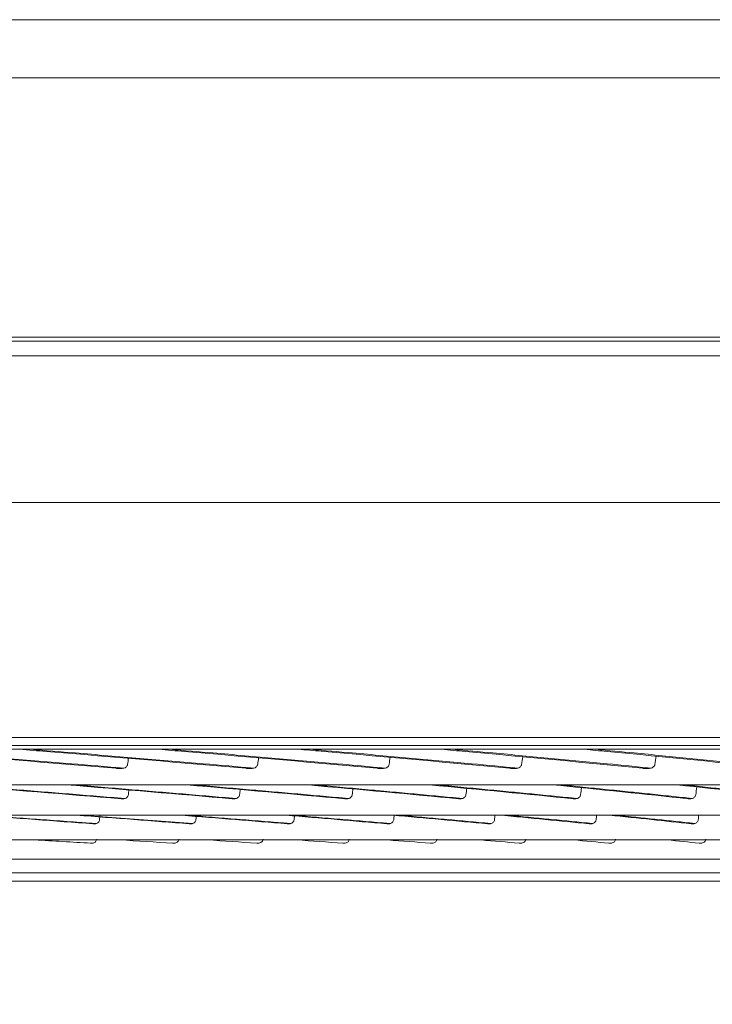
# Model space of a CAD drawing. Extents: x 4615668 to 9294084, y 16339 to 10688993.
# Tile 27 of 256: x 4717039.81 to 4717046.23, y 5343859.48 to 5343868.62. Entities that reach past the tile are written whole.
import ezdxf

# ---------------------------------------------------------------- set-up
doc = ezdxf.new("R2010")
doc.units = 0
doc.header["$MEASUREMENT"] = 0
doc.linetypes.add('DASHED', pattern=[19.05, 12.7, -6.35])
for name, color, linetype, lineweight in [('A_widok', 8, 'Continuous', 0), ('WM_KLIMA_Jednostki ZEWNętrzne', 202, 'Continuous', 13), ('Wymiar', 7, 'Continuous', 9), ('Wymiat 100', 251, 'Continuous', 5), ('WYPOSAŻENIE', 223, 'Continuous', 9)]:
    doc.layers.add(name, color=color, linetype=linetype, lineweight=lineweight)
doc.layers.add('IS_Wężownica OChP', color=7, linetype='Continuous', lineweight=5, true_color=0x800080)

# ---------------------------------------------------------------- blocks, each defined once
blk = doc.blocks.new('umywalka')
at = {"layer": 'WYPOSAŻENIE', "lineweight": 0, "extrusion": (0, 0, -1)}
blk.add_ellipse((-41.4971, -10.1565), major_axis=(15, 0), ratio=0.9, start_param=2.665045, end_param=4.75447, dxfattribs=at)
blk = doc.blocks.new('Z$W@#58677476')
at = {"layer": 'WYPOSAŻENIE', "xscale": -1, "rotation": 270}
blk.add_blockref('umywalka', (82.7533, 80.7318), dxfattribs=at)
blk = doc.blocks.new('G$C8CC58E60')
at = {"layer": 'A_widok', "linetype": 'Continuous', "lineweight": 0, "xscale": -1}
blk.add_blockref('Z$W@#58677476', (102.8226, 115.2872), dxfattribs=at)
blk = doc.blocks.new('G$C1D751F49')
at = {"layer": 'WM_KLIMA_Jednostki ZEWNętrzne', "linetype": 'Continuous'}
for p, q in [((-30.0944, 92.9513), (29.719, 92.9513)), ((29.719, 92.4154), (-30.0944, 92.4154)), ((15.7501, 90.0094), (-37.5705, 90.0094)), ((-0.0745, 89.97), (37.7522, 89.97)), ((-18.2641, 89.836), (37.9504, 89.836)), ((-12.5862, 88.4735), (32.9688, 88.4735)), ((-12.5862, 88.4735), (32.9688, 88.4735)), ((32.9688, 86.294), (-12.5862, 86.294)), ((5.0546, 85.4964), (4.0115, 85.5733))]:
    blk.add_line(p, q, dxfattribs=at)
for points, knots in [([(-18.2641, 88.4735), (-17.9783, 88.4735), (-17.6925, 88.4735), (-16.2633, 88.4735), (-15.1199, 88.4735), (-9.4032, 88.4735), (-4.8299, 88.4735), (12.5486, 88.4735), (25.3538, 88.4735), (38.1589, 88.4735)], [0, 0, 0, 0, 0.015198, 0.015198, 0.075989, 0.075989, 0.319154, 0.319154, 1, 1, 1, 1]), ([(-15.8027, 86.2187), (-15.803, 86.2187), (-15.7625, 86.2187), (-15.5975, 86.2187), (-15.4715, 86.2187), (-14.9733, 86.2187), (-14.4823, 86.2187), (-13.1879, 86.2187), (-12.3737, 86.2187), (-10.4908, 86.2187), (-9.4192, 86.2187), (-7.6138, 86.2187), (-6.976, 86.2187), (-5.6603, 86.2187), (-4.9797, 86.2187), (-2.871, 86.2187), (-1.3725, 86.2187), (1.7929, 86.2187), (3.4183, 86.2187), (6.7526, 86.2187), (8.4725, 86.2187), (11.8705, 86.2187), (13.5658, 86.2187), (16.9297, 86.2187), (18.5557, 86.2187), (20.9129, 86.2187), (21.6868, 86.2187), (23.1984, 86.2187), (23.9281, 86.2187), (26.0424, 86.2187), (27.3523, 86.2187), (29.1642, 86.2187), (29.7427, 86.2187), (30.8221, 86.2187), (31.3266, 86.2187), (32.2673, 86.2187), (32.7034, 86.2187), (33.5056, 86.2187), (33.8733, 86.2187), (34.8566, 86.2187), (35.348, 86.2187), (35.8464, 86.2187), (35.9728, 86.2187), (36.1423, 86.2187), (36.1847, 86.2187), (36.1854, 86.2187), (36.1851, 86.2187), (36.1845, 86.2187)], [0, 0, 0, 0, 0.031078, 0.031078, 0.062245, 0.062245, 0.124579, 0.124579, 0.186913, 0.186913, 0.249247, 0.249247, 0.280415, 0.280415, 0.311582, 0.311582, 0.373916, 0.373916, 0.43625, 0.43625, 0.498584, 0.498584, 0.560918, 0.560918, 0.623252, 0.623252, 0.65442, 0.65442, 0.685587, 0.685587, 0.747921, 0.747921, 0.779088, 0.779088, 0.810255, 0.810255, 0.841422, 0.841422, 0.872589, 0.872589, 0.934923, 0.934923, 0.96609, 0.96609, 0.997257, 0.997257, 1, 1, 1, 1]), ([(36.1496, 86.1839), (36.1493, 86.1839), (36.1079, 86.1839), (35.9409, 86.1839), (35.8155, 86.1839), (35.3201, 86.1839), (34.8307, 86.1839), (33.8509, 86.1839), (33.4842, 86.1839), (32.684, 86.1839), (32.249, 86.1839), (31.3105, 86.1839), (30.8071, 86.1839), (29.7299, 86.1839), (29.1527, 86.1839), (27.3438, 86.1839), (26.0361, 86.1839), (23.925, 86.1839), (23.1965, 86.1839), (21.6871, 86.1839), (20.9141, 86.1839), (18.5598, 86.1839), (16.9357, 86.1839), (13.5759, 86.1839), (11.8821, 86.1839), (8.4876, 86.1839), (6.7694, 86.1839), (3.4381, 86.1839), (1.8141, 86.1839), (-1.3483, 86.1839), (-2.8458, 86.1839), (-4.9528, 86.1839), (-5.6329, 86.1839), (-6.9475, 86.1839), (-7.5847, 86.1839), (-9.3888, 86.1839), (-10.4596, 86.1839), (-12.341, 86.1839), (-13.1545, 86.1839), (-14.4479, 86.1839), (-14.9385, 86.1839), (-15.4362, 86.1839), (-15.5621, 86.1839), (-15.7269, 86.1839), (-15.7673, 86.1839), (-15.767, 86.1839)], [0, 0, 0, 0, 0.03104, 0.03104, 0.0623, 0.0623, 0.124819, 0.124819, 0.156079, 0.156079, 0.187339, 0.187339, 0.218598, 0.218598, 0.249858, 0.249858, 0.312377, 0.312377, 0.343637, 0.343637, 0.374897, 0.374897, 0.437416, 0.437416, 0.499935, 0.499935, 0.562455, 0.562455, 0.624974, 0.624974, 0.687493, 0.687493, 0.718753, 0.718753, 0.750013, 0.750013, 0.812532, 0.812532, 0.875051, 0.875051, 0.937571, 0.937571, 0.96883, 0.96883, 1, 1, 1, 1]), ([(2.1792, 86.1839), (2.2632, 86.1772), (2.3469, 86.1706), (3.0878, 86.1116), (3.7258, 86.0593), (4.3395, 86.0076)], [0, 0, 0, 0, 0.112541, 0.112541, 1, 1, 1, 1]), ([(4.4133, 86.0093), (4.2529, 86.0228), (4.0907, 86.0364), (3.727, 86.0666), (3.5247, 86.0833), (3.1159, 86.1166), (2.9092, 86.1334), (2.5599, 86.1614), (2.4184, 86.1726), (2.276, 86.1839)], [0, 0, 0, 0, 0.234517, 0.234517, 0.520794, 0.520794, 0.807071, 0.807071, 1, 1, 1, 1]), ([(3.4489, 86.1839), (3.5309, 86.1772), (3.6125, 86.1706), (4.3341, 86.1116), (4.9527, 86.0593), (5.545, 86.0076)], [0, 0, 0, 0, 0.112541, 0.112541, 1, 1, 1, 1]), ([(5.6201, 86.0094), (5.4657, 86.0229), (5.3094, 86.0365), (4.958, 86.0666), (4.762, 86.0833), (4.3652, 86.1166), (4.1644, 86.1334), (3.8246, 86.1614), (3.6867, 86.1726), (3.5478, 86.1839)], [0, 0, 0, 0, 0.234048, 0.234048, 0.520485, 0.520485, 0.806923, 0.806923, 1, 1, 1, 1]), ([(4.7384, 86.1839), (4.818, 86.1772), (4.8971, 86.1706), (5.5974, 86.1116), (6.1949, 86.0593), (6.764, 86.0076)], [0, 0, 0, 0, 0.112492, 0.112492, 1, 1, 1, 1]), ([(6.8403, 86.0095), (6.6923, 86.023), (6.5424, 86.0365), (6.2043, 86.0666), (6.0151, 86.0833), (5.6317, 86.1166), (5.4374, 86.1334), (5.1078, 86.1614), (4.974, 86.1726), (4.839, 86.1839)], [0, 0, 0, 0, 0.233516, 0.233516, 0.520131, 0.520131, 0.806746, 0.806746, 1, 1, 1, 1]), ([(6.0585, 86.1826), (6.1304, 86.1764), (6.202, 86.1702), (6.8741, 86.1116), (7.4488, 86.0594), (7.9932, 86.0076)], [0, 0, 0, 0, 0.10592, 0.10592, 1, 1, 1, 1]), ([(8.0703, 86.0097), (7.9292, 86.0231), (7.7861, 86.0365), (7.4623, 86.0666), (7.2806, 86.0833), (6.9116, 86.1166), (6.7242, 86.1334), (6.406, 86.1614), (6.2767, 86.1726), (6.1461, 86.1839)], [0, 0, 0, 0, 0.232976, 0.232976, 0.519788, 0.519788, 0.806599, 0.806599, 1, 1, 1, 1]), ([(7.3615, 86.1839), (7.4356, 86.1773), (7.5093, 86.1706), (8.1609, 86.1116), (8.7111, 86.0593), (9.229, 86.0076)], [0, 0, 0, 0, 0.112319, 0.112319, 1, 1, 1, 1]), ([(9.3069, 86.0098), (9.173, 86.0231), (9.037, 86.0366), (8.7283, 86.0666), (8.5545, 86.0833), (8.201, 86.1166), (8.0212, 86.1334), (7.7154, 86.1614), (7.5908, 86.1726), (7.465, 86.1839)], [0, 0, 0, 0, 0.23252, 0.23252, 0.519491, 0.519491, 0.806463, 0.806463, 1, 1, 1, 1]), ([(8.6874, 86.1839), (8.7586, 86.1772), (8.8292, 86.1706), (9.4537, 86.1116), (9.9777, 86.0593), (10.4677, 86.0076)], [0, 0, 0, 0, 0.112344, 0.112344, 1, 1, 1, 1]), ([(10.5461, 86.0099), (10.4198, 86.0232), (10.2912, 86.0366), (9.9986, 86.0666), (9.8333, 86.0833), (9.4963, 86.1166), (9.3246, 86.1334), (9.0319, 86.1614), (8.9126, 86.1727), (8.7918, 86.1839)], [0, 0, 0, 0, 0.232011, 0.232011, 0.519149, 0.519149, 0.806286, 0.806286, 1, 1, 1, 1]), ([(4.3945, 86.0071), (4.3885, 86.0072), (4.3826, 86.0072), (4.3681, 86.0074), (4.3595, 86.0074), (4.3472, 86.0075), (4.3433, 86.0076), (4.3395, 86.0076)], [0, 0, 0, 0, 0.324877, 0.324877, 0.79118, 0.79118, 1, 1, 1, 1]), ([(4.4491, 86.0438), (4.4486, 86.0398), (4.4474, 86.0359), (4.4436, 86.0288), (4.4412, 86.0256), (4.4345, 86.019), (4.4298, 86.0159), (4.4183, 86.0103), (4.4109, 86.0084), (4.4006, 86.0073), (4.3975, 86.0071), (4.3945, 86.0071)], [0, 0, 0, 0, 0.165006, 0.165006, 0.328698, 0.328698, 0.558282, 0.558282, 0.871791, 0.871791, 1, 1, 1, 1]), ([(5.6007, 86.0071), (5.5946, 86.0072), (5.5886, 86.0072), (5.5739, 86.0074), (5.5653, 86.0074), (5.5527, 86.0075), (5.5489, 86.0076), (5.545, 86.0076)], [0, 0, 0, 0, 0.324878, 0.324878, 0.79118, 0.79118, 1, 1, 1, 1]), ([(5.6561, 86.0438), (5.6555, 86.0398), (5.6542, 86.0359), (5.6505, 86.0288), (5.648, 86.0256), (5.6412, 86.019), (5.6365, 86.0159), (5.6247, 86.0103), (5.6173, 86.0084), (5.6068, 86.0073), (5.6037, 86.0071), (5.6007, 86.0071)], [0, 0, 0, 0, 0.165026, 0.165026, 0.328739, 0.328739, 0.558334, 0.558334, 0.871824, 0.871824, 1, 1, 1, 1]), ([(6.8202, 86.0071), (6.8141, 86.0072), (6.8081, 86.0072), (6.7932, 86.0074), (6.7845, 86.0074), (6.7719, 86.0075), (6.7679, 86.0076), (6.764, 86.0076)], [0, 0, 0, 0, 0.32487, 0.32487, 0.791173, 0.791173, 1, 1, 1, 1]), ([(6.8762, 86.0438), (6.8757, 86.0398), (6.8744, 86.0359), (6.8705, 86.0288), (6.868, 86.0256), (6.8612, 86.019), (6.8564, 86.0159), (6.8446, 86.0103), (6.8371, 86.0084), (6.8265, 86.0073), (6.8233, 86.0071), (6.8202, 86.0071)], [0, 0, 0, 0, 0.165046, 0.165046, 0.328779, 0.328779, 0.558378, 0.558378, 0.871843, 0.871843, 1, 1, 1, 1]), ([(8.0497, 86.0072), (8.0436, 86.0072), (8.0375, 86.0073), (8.0226, 86.0074), (8.0138, 86.0075), (8.001, 86.0076), (7.9971, 86.0076), (7.9932, 86.0076)], [0, 0, 0, 0, 0.324866, 0.324866, 0.791169, 0.791169, 1, 1, 1, 1]), ([(8.1061, 86.0438), (8.1056, 86.0398), (8.1043, 86.0359), (8.1004, 86.0289), (8.0979, 86.0256), (8.091, 86.019), (8.0862, 86.0159), (8.0742, 86.0104), (8.0667, 86.0084), (8.056, 86.0073), (8.0529, 86.0071), (8.0497, 86.0072)], [0, 0, 0, 0, 0.16501, 0.16501, 0.328707, 0.328707, 0.558295, 0.558295, 0.871803, 0.871803, 1, 1, 1, 1]), ([(9.2858, 86.0071), (9.2796, 86.0072), (9.2735, 86.0072), (9.2585, 86.0074), (9.2497, 86.0074), (9.2369, 86.0075), (9.233, 86.0076), (9.229, 86.0076)], [0, 0, 0, 0, 0.324871, 0.324871, 0.791174, 0.791174, 1, 1, 1, 1]), ([(9.3425, 86.0438), (9.3419, 86.0398), (9.3406, 86.0359), (9.3367, 86.0288), (9.3342, 86.0256), (9.3272, 86.019), (9.3224, 86.0159), (9.3104, 86.0103), (9.3028, 86.0084), (9.2921, 86.0073), (9.2889, 86.0071), (9.2858, 86.0071)], [0, 0, 0, 0, 0.164984, 0.164984, 0.328654, 0.328654, 0.558232, 0.558232, 0.871769, 0.871769, 1, 1, 1, 1]), ([(32.9798, 85.8542), (32.9801, 85.8542), (32.9561, 85.8542), (32.8479, 85.8542), (32.7518, 85.8542), (32.3578, 85.8542), (31.9547, 85.8542), (31.133, 85.8542), (30.8235, 85.8542), (30.1456, 85.8542), (29.7755, 85.8542), (28.9745, 85.8542), (28.5436, 85.8542), (27.6195, 85.8542), (27.1233, 85.8542), (25.5642, 85.8542), (24.4337, 85.8542), (21.9933, 85.8542), (20.6689, 85.8542), (17.9397, 85.8542), (16.5279, 85.8542), (13.609, 85.8542), (12.1027, 85.8542), (9.8463, 85.8542), (9.0917, 85.8542), (7.5983, 85.8542), (6.8598, 85.8542), (4.6675, 85.8542), (3.237, 85.8542), (0.4406, 85.8542), (-0.8883, 85.8542), (-2.7611, 85.8542), (-3.3664, 85.8542), (-4.5379, 85.8542), (-5.1066, 85.8542), (-6.7197, 85.8542), (-7.6809, 85.8542), (-9.3782, 85.8542), (-10.117, 85.8542), (-11.3023, 85.8542), (-11.759, 85.8542), (-12.2359, 85.8542), (-12.3599, 85.8542), (-12.5319, 85.8542), (-12.5809, 85.8542), (-12.5959, 85.8542), (-12.5971, 85.8542), (-12.5972, 85.8542)], [0, 0, 0, 0, 0.025419, 0.025419, 0.056688, 0.056688, 0.119225, 0.119225, 0.150493, 0.150493, 0.181762, 0.181762, 0.213031, 0.213031, 0.244299, 0.244299, 0.306836, 0.306836, 0.369373, 0.369373, 0.431911, 0.431911, 0.494448, 0.494448, 0.525716, 0.525716, 0.556985, 0.556985, 0.619522, 0.619522, 0.682059, 0.682059, 0.713328, 0.713328, 0.744596, 0.744596, 0.807134, 0.807134, 0.869671, 0.869671, 0.932208, 0.932208, 0.963477, 0.963477, 0.994745, 0.994745, 1, 1, 1, 1]), ([(2.8591, 85.8542), (2.9024, 85.8507), (2.9457, 85.8472), (3.078, 85.8366), (3.1667, 85.8295), (3.343, 85.8153), (3.4307, 85.8082), (3.605, 85.7941), (3.6916, 85.787), (3.8637, 85.773), (3.9493, 85.7661), (4.1193, 85.7522), (4.2037, 85.7452), (4.3327, 85.7347), (4.3777, 85.731), (4.4225, 85.7273)], [0, 0, 0, 0, 0.080331, 0.080331, 0.246395, 0.246395, 0.412458, 0.412458, 0.578521, 0.578521, 0.744585, 0.744585, 0.910648, 0.910648, 1, 1, 1, 1]), ([(3.9499, 85.8542), (3.9918, 85.8507), (4.0336, 85.8472), (4.1615, 85.8366), (4.2472, 85.8295), (4.4174, 85.8153), (4.5019, 85.8082), (4.6699, 85.7941), (4.7533, 85.787), (4.9189, 85.773), (5.0012, 85.7661), (5.1645, 85.7522), (5.2456, 85.7452), (5.3689, 85.7347), (5.4117, 85.731), (5.4542, 85.7274)], [0, 0, 0, 0, 0.080397, 0.080397, 0.246596, 0.246596, 0.412795, 0.412795, 0.578994, 0.578994, 0.745193, 0.745193, 0.911392, 0.911392, 1, 1, 1, 1]), ([(5.059, 85.8542), (5.0994, 85.8507), (5.1397, 85.8472), (5.2627, 85.8366), (5.3451, 85.8295), (5.5086, 85.8153), (5.5898, 85.8082), (5.751, 85.7941), (5.8309, 85.787), (5.9896, 85.773), (6.0683, 85.7661), (6.2245, 85.7522), (6.302, 85.7452), (6.4193, 85.7347), (6.4596, 85.7311), (6.4997, 85.7275)], [0, 0, 0, 0, 0.080469, 0.080469, 0.246833, 0.246833, 0.413197, 0.413197, 0.57956, 0.57956, 0.745924, 0.745924, 0.912288, 0.912288, 1, 1, 1, 1]), ([(6.1824, 85.8542), (6.2214, 85.8508), (6.2602, 85.8473), (6.3784, 85.8366), (6.4572, 85.8295), (6.6136, 85.8153), (6.6912, 85.8082), (6.8451, 85.7941), (6.9214, 85.787), (7.0726, 85.773), (7.1475, 85.7661), (7.2961, 85.7522), (7.3697, 85.7452), (7.4806, 85.7348), (7.5184, 85.7312), (7.556, 85.7276)], [0, 0, 0, 0, 0.081013, 0.081013, 0.247481, 0.247481, 0.413948, 0.413948, 0.580416, 0.580416, 0.746883, 0.746883, 0.91335, 0.91335, 1, 1, 1, 1]), ([(7.3183, 85.8543), (7.3555, 85.8508), (7.3926, 85.8473), (7.5052, 85.8366), (7.5803, 85.8295), (7.7292, 85.8153), (7.8029, 85.8082), (7.949, 85.7941), (8.0214, 85.787), (8.1647, 85.773), (8.2357, 85.7661), (8.3762, 85.7522), (8.4458, 85.7452), (8.55, 85.7348), (8.5852, 85.7313), (8.6202, 85.7278)], [0, 0, 0, 0, 0.081171, 0.081171, 0.247814, 0.247814, 0.414457, 0.414457, 0.581101, 0.581101, 0.747744, 0.747744, 0.914387, 0.914387, 1, 1, 1, 1]), ([(8.4626, 85.8543), (8.4979, 85.8508), (8.5331, 85.8473), (8.6399, 85.8366), (8.7111, 85.8295), (8.8519, 85.8153), (8.9216, 85.8082), (9.0595, 85.7941), (9.1278, 85.787), (9.2628, 85.773), (9.3296, 85.7661), (9.4617, 85.7522), (9.527, 85.7452), (9.6243, 85.7349), (9.6568, 85.7314), (9.6892, 85.7279)], [0, 0, 0, 0, 0.081306, 0.081306, 0.248126, 0.248126, 0.414946, 0.414946, 0.581766, 0.581766, 0.748587, 0.748587, 0.915407, 0.915407, 1, 1, 1, 1]), ([(9.612, 85.8543), (9.6453, 85.8508), (9.6785, 85.8473), (9.7792, 85.8366), (9.8462, 85.8295), (9.9785, 85.8153), (10.044, 85.8082), (10.1733, 85.7941), (10.2373, 85.787), (10.3636, 85.773), (10.426, 85.7661), (10.5493, 85.7522), (10.6101, 85.7452), (10.7002, 85.7349), (10.73, 85.7315), (10.7597, 85.7281)], [0, 0, 0, 0, 0.081472, 0.081472, 0.248485, 0.248485, 0.415499, 0.415499, 0.582512, 0.582512, 0.749525, 0.749525, 0.916538, 0.916538, 1, 1, 1, 1]), ([(4.4559, 85.7626), (4.4554, 85.7584), (4.4542, 85.7542), (4.4504, 85.7467), (4.4479, 85.7432), (4.442, 85.7371), (4.4384, 85.7344), (4.4301, 85.7297), (4.4251, 85.7279), (4.4156, 85.7257), (4.4109, 85.7252), (4.4062, 85.7252)], [0, 0, 0, 0, 0.183314, 0.183314, 0.365684, 0.365684, 0.560286, 0.560286, 0.791828, 0.791828, 1, 1, 1, 1]), ([(5.4878, 85.7626), (5.4873, 85.7584), (5.486, 85.7542), (5.4822, 85.7467), (5.4797, 85.7432), (5.4736, 85.7371), (5.47, 85.7344), (5.4615, 85.7297), (5.4565, 85.7278), (5.4468, 85.7257), (5.442, 85.7252), (5.4373, 85.7252)], [0, 0, 0, 0, 0.183318, 0.183318, 0.365693, 0.365693, 0.560297, 0.560297, 0.79184, 0.79184, 1, 1, 1, 1]), ([(6.5333, 85.7626), (6.5328, 85.7584), (6.5315, 85.7542), (6.5277, 85.7467), (6.5251, 85.7432), (6.519, 85.7371), (6.5153, 85.7344), (6.5067, 85.7297), (6.5016, 85.7279), (6.4918, 85.7257), (6.487, 85.7252), (6.4822, 85.7252)], [0, 0, 0, 0, 0.183325, 0.183325, 0.365706, 0.365706, 0.560317, 0.560317, 0.791861, 0.791861, 1, 1, 1, 1]), ([(7.5895, 85.7627), (7.589, 85.7584), (7.5877, 85.7543), (7.5838, 85.7467), (7.5812, 85.7433), (7.575, 85.7371), (7.5713, 85.7344), (7.5626, 85.7297), (7.5575, 85.7279), (7.5476, 85.7257), (7.5427, 85.7252), (7.5379, 85.7252)], [0, 0, 0, 0, 0.183337, 0.183337, 0.36573, 0.36573, 0.560351, 0.560351, 0.7919, 0.7919, 1, 1, 1, 1]), ([(8.6535, 85.7627), (8.653, 85.7584), (8.6516, 85.7543), (8.6477, 85.7467), (8.6451, 85.7433), (8.6389, 85.7371), (8.6351, 85.7344), (8.6264, 85.7297), (8.6212, 85.7279), (8.6112, 85.7257), (8.6064, 85.7252), (8.6015, 85.7253)], [0, 0, 0, 0, 0.1833, 0.1833, 0.365656, 0.365656, 0.560246, 0.560246, 0.791787, 0.791787, 1, 1, 1, 1]), ([(9.7221, 85.7627), (9.7216, 85.7584), (9.7202, 85.7542), (9.7163, 85.7467), (9.7137, 85.7432), (9.7074, 85.7371), (9.7037, 85.7344), (9.6949, 85.7297), (9.6897, 85.7279), (9.6797, 85.7257), (9.6748, 85.7252), (9.6699, 85.7252)], [0, 0, 0, 0, 0.18329, 0.18329, 0.365636, 0.365636, 0.560217, 0.560217, 0.791754, 0.791754, 1, 1, 1, 1]), ([(29.862, 85.5733), (29.8623, 85.5733), (29.8442, 85.5733), (29.7115, 85.5733), (29.4919, 85.5733), (28.9755, 85.5733), (28.7703, 85.5733), (28.3041, 85.5733), (28.0429, 85.5733), (27.1771, 85.5733), (26.4906, 85.5733), (24.8904, 85.5733), (24.0022, 85.5733), (22.545, 85.5733), (22.0381, 85.5733), (20.981, 85.5733), (20.4298, 85.5733), (18.7465, 85.5733), (17.5741, 85.5733), (15.7408, 85.5733), (15.1143, 85.5733), (13.8488, 85.5733), (13.2118, 85.5733), (11.2882, 85.5733), (9.9801, 85.5733), (7.4187, 85.5733), (6.1564, 85.5733), (4.2908, 85.5733), (3.6717, 85.5733), (2.4696, 85.5733), (1.8834, 85.5733), (0.1684, 85.5733), (-0.9208, 85.5733), (-2.963, 85.5733), (-3.8895, 85.5733), (-5.1431, 85.5733), (-5.538, 85.5733), (-6.281, 85.5733), (-6.6286, 85.5733), (-7.5773, 85.5733), (-8.0938, 85.5733), (-8.6968, 85.5733), (-8.8694, 85.5733), (-9.1506, 85.5733), (-9.2593, 85.5733), (-9.4289, 85.5733), (-9.4769, 85.5733), (-9.48, 85.5733)], [0, 0, 0, 0, 0.023905, 0.023905, 0.08649, 0.08649, 0.117782, 0.117782, 0.149074, 0.149074, 0.211658, 0.211658, 0.274242, 0.274242, 0.305534, 0.305534, 0.336826, 0.336826, 0.399411, 0.399411, 0.430703, 0.430703, 0.461995, 0.461995, 0.524579, 0.524579, 0.587163, 0.587163, 0.618455, 0.618455, 0.649747, 0.649747, 0.712332, 0.712332, 0.774916, 0.774916, 0.806208, 0.806208, 0.8375, 0.8375, 0.900084, 0.900084, 0.931376, 0.931376, 0.962668, 0.962668, 1, 1, 1, 1]), ([(3.0842, 85.5733), (3.1418, 85.569), (3.1991, 85.5648), (3.3414, 85.5544), (3.426, 85.5482), (3.5941, 85.5359), (3.6776, 85.5298), (3.8434, 85.5177), (3.9258, 85.5117), (4.0573, 85.5021), (4.1068, 85.4985), (4.1562, 85.4949)], [0, 0, 0, 0, 0.156646, 0.156646, 0.390336, 0.390336, 0.624027, 0.624027, 0.857718, 0.857718, 1, 1, 1, 1]), ([(4.1881, 85.5312), (4.1877, 85.5267), (4.1865, 85.5223), (4.1828, 85.5144), (4.1803, 85.5107), (4.1743, 85.5043), (4.1707, 85.5015), (4.1625, 85.4969), (4.1578, 85.4951), (4.1495, 85.4934), (4.146, 85.4931), (4.1425, 85.4931)], [0, 0, 0, 0, 0.197818, 0.197818, 0.394976, 0.394976, 0.601505, 0.601505, 0.834661, 0.834661, 1, 1, 1, 1]), ([(4.9889, 85.5733), (5.0417, 85.5691), (5.0943, 85.5649), (5.2244, 85.5544), (5.3017, 85.5482), (5.4549, 85.5359), (5.5308, 85.5298), (5.6814, 85.5177), (5.756, 85.5117), (5.874, 85.5022), (5.9178, 85.4986), (5.9614, 85.4951)], [0, 0, 0, 0, 0.157312, 0.157312, 0.391668, 0.391668, 0.626025, 0.626025, 0.860382, 0.860382, 1, 1, 1, 1]), ([(5.0826, 85.5312), (5.0821, 85.5267), (5.0809, 85.5223), (5.0771, 85.5144), (5.0746, 85.5107), (5.0685, 85.5043), (5.0648, 85.5015), (5.0564, 85.4969), (5.0516, 85.4951), (5.0432, 85.4934), (5.0396, 85.4931), (5.036, 85.4931)], [0, 0, 0, 0, 0.197812, 0.197812, 0.394963, 0.394963, 0.601487, 0.601487, 0.834643, 0.834643, 1, 1, 1, 1]), ([(5.9938, 85.5312), (5.9933, 85.5267), (5.9921, 85.5223), (5.9882, 85.5144), (5.9856, 85.5107), (5.9794, 85.5043), (5.9756, 85.5015), (5.9672, 85.4968), (5.9622, 85.4951), (5.9537, 85.4934), (5.95, 85.4931), (5.9464, 85.4931)], [0, 0, 0, 0, 0.197806, 0.197806, 0.394951, 0.394951, 0.60147, 0.60147, 0.834623, 0.834623, 1, 1, 1, 1]), ([(5.9682, 85.5733), (6.0184, 85.5691), (6.0683, 85.5649), (6.1918, 85.5544), (6.265, 85.5482), (6.41, 85.5359), (6.4818, 85.5298), (6.624, 85.5177), (6.6944, 85.5117), (6.805, 85.5022), (6.8457, 85.4987), (6.8862, 85.4952)], [0, 0, 0, 0, 0.157758, 0.157758, 0.3925, 0.3925, 0.627242, 0.627242, 0.861983, 0.861983, 1, 1, 1, 1]), ([(6.9186, 85.5312), (6.9181, 85.5267), (6.9168, 85.5223), (6.9129, 85.5144), (6.9103, 85.5107), (6.9039, 85.5043), (6.9002, 85.5015), (6.8916, 85.4969), (6.8866, 85.4951), (6.8779, 85.4934), (6.8742, 85.4931), (6.8705, 85.4931)], [0, 0, 0, 0, 0.197821, 0.197821, 0.394982, 0.394982, 0.601514, 0.601514, 0.834673, 0.834673, 1, 1, 1, 1]), ([(6.9613, 85.5733), (7.0087, 85.5691), (7.0559, 85.5649), (7.1722, 85.5544), (7.2411, 85.5482), (7.3774, 85.5359), (7.4448, 85.5298), (7.5782, 85.5177), (7.6441, 85.5117), (7.747, 85.5023), (7.7845, 85.4988), (7.8217, 85.4954)], [0, 0, 0, 0, 0.15824, 0.15824, 0.393428, 0.393428, 0.628615, 0.628615, 0.863802, 0.863802, 1, 1, 1, 1]), ([(7.8541, 85.5312), (7.8536, 85.5267), (7.8522, 85.5224), (7.8483, 85.5144), (7.8456, 85.5107), (7.8392, 85.5043), (7.8354, 85.5015), (7.8267, 85.4969), (7.8216, 85.4951), (7.8128, 85.4934), (7.8091, 85.4931), (7.8054, 85.4931)], [0, 0, 0, 0, 0.197838, 0.197838, 0.395015, 0.395015, 0.601559, 0.601559, 0.834717, 0.834717, 1, 1, 1, 1]), ([(7.9649, 85.5733), (8.0094, 85.5691), (8.0536, 85.5649), (8.1625, 85.5544), (8.2269, 85.5482), (8.354, 85.5359), (8.4168, 85.5298), (8.5409, 85.5177), (8.6021, 85.5117), (8.6971, 85.5023), (8.7312, 85.4989), (8.7652, 85.4956)], [0, 0, 0, 0, 0.158748, 0.158748, 0.394411, 0.394411, 0.630074, 0.630074, 0.865737, 0.865737, 1, 1, 1, 1]), ([(8.7972, 85.5312), (8.7967, 85.5268), (8.7953, 85.5224), (8.7913, 85.5144), (8.7886, 85.5107), (8.7822, 85.5043), (8.7783, 85.5015), (8.7695, 85.4969), (8.7645, 85.4951), (8.7556, 85.4934), (8.7519, 85.4931), (8.7481, 85.4931)], [0, 0, 0, 0, 0.197807, 0.197807, 0.394952, 0.394952, 0.601472, 0.601472, 0.834628, 0.834628, 1, 1, 1, 1]), ([(8.9758, 85.5733), (9.0172, 85.5691), (9.0583, 85.5649), (9.1594, 85.5544), (9.219, 85.5482), (9.3366, 85.5359), (9.3946, 85.5298), (9.509, 85.5177), (9.5654, 85.5117), (9.652, 85.5024), (9.6828, 85.4991), (9.7134, 85.4957)], [0, 0, 0, 0, 0.159354, 0.159354, 0.395523, 0.395523, 0.631692, 0.631692, 0.867862, 0.867862, 1, 1, 1, 1]), ([(9.745, 85.5312), (9.7444, 85.5267), (9.7431, 85.5223), (9.7391, 85.5144), (9.7363, 85.5107), (9.7299, 85.5043), (9.726, 85.5015), (9.7172, 85.4969), (9.7121, 85.4951), (9.7032, 85.4934), (9.6994, 85.4931), (9.6957, 85.4931)], [0, 0, 0, 0, 0.197793, 0.197793, 0.394924, 0.394924, 0.601433, 0.601433, 0.834586, 0.834586, 1, 1, 1, 1]), ([(26.7266, 85.3437), (26.7262, 85.3437), (26.7032, 85.3437), (26.559, 85.3437), (26.3577, 85.3437), (25.8965, 85.3437), (25.7153, 85.3437), (25.3077, 85.3437), (25.0804, 85.3437), (24.3294, 85.3437), (23.7338, 85.3437), (22.364, 85.3437), (21.6065, 85.3437), (20.3649, 85.3437), (19.9332, 85.3437), (19.0337, 85.3437), (18.5666, 85.3437), (17.1413, 85.3437), (16.15, 85.3437), (14.601, 85.3437), (14.0713, 85.3437), (13.0065, 85.3437), (12.4724, 85.3437), (10.8651, 85.3437), (9.787, 85.3437), (7.6169, 85.3437), (6.5511, 85.3437), (5.0019, 85.3437), (4.4925, 85.3437), (3.4883, 85.3437), (2.991, 85.3437), (1.5491, 85.3437), (0.6489, 85.3437), (-1.0309, 85.3437), (-1.8157, 85.3437), (-3.1985, 85.3437), (-3.8048, 85.3437), (-4.5842, 85.3437), (-4.8226, 85.3437), (-5.2455, 85.3437), (-5.4312, 85.3437), (-5.9131, 85.3437), (-6.1348, 85.3437), (-6.3162, 85.3437), (-6.3472, 85.3437), (-6.3447, 85.3437)], [0, 0, 0, 0, 0.028832, 0.028832, 0.091236, 0.091236, 0.122438, 0.122438, 0.153641, 0.153641, 0.216045, 0.216045, 0.278449, 0.278449, 0.309652, 0.309652, 0.340854, 0.340854, 0.403258, 0.403258, 0.43446, 0.43446, 0.465662, 0.465662, 0.528067, 0.528067, 0.590471, 0.590471, 0.621673, 0.621673, 0.652876, 0.652876, 0.71528, 0.71528, 0.777684, 0.777684, 0.840089, 0.840089, 0.871291, 0.871291, 0.902493, 0.902493, 0.964898, 0.964898, 1, 1, 1, 1]), ([(4.1618, 85.3517), (4.1614, 85.3471), (4.1602, 85.3425), (4.1566, 85.3342), (4.1542, 85.3303), (4.1483, 85.3237), (4.1448, 85.3208), (4.1369, 85.3163), (4.1324, 85.3147), (4.1252, 85.3133), (4.1226, 85.3131), (4.12, 85.3131)], [0, 0, 0, 0, 0.209591, 0.209591, 0.418745, 0.418745, 0.634464, 0.634464, 0.867982, 0.867982, 1, 1, 1, 1]), ([(4.9239, 85.3517), (4.9235, 85.3471), (4.9222, 85.3425), (4.9185, 85.3342), (4.916, 85.3303), (4.9099, 85.3237), (4.9063, 85.3208), (4.8982, 85.3163), (4.8935, 85.3147), (4.8862, 85.3133), (4.8834, 85.3131), (4.8807, 85.3131)], [0, 0, 0, 0, 0.20959, 0.20959, 0.418744, 0.418744, 0.634462, 0.634462, 0.867981, 0.867981, 1, 1, 1, 1]), ([(5.7064, 85.3517), (5.7059, 85.3471), (5.7046, 85.3425), (5.7008, 85.3342), (5.6982, 85.3303), (5.692, 85.3237), (5.6882, 85.3208), (5.6799, 85.3163), (5.6752, 85.3147), (5.6676, 85.3133), (5.6648, 85.3131), (5.6621, 85.3131)], [0, 0, 0, 0, 0.209588, 0.209588, 0.418739, 0.418739, 0.634456, 0.634456, 0.867974, 0.867974, 1, 1, 1, 1]), ([(6.5062, 85.3517), (6.5057, 85.3471), (6.5044, 85.3425), (6.5005, 85.3342), (6.4978, 85.3303), (6.4915, 85.3237), (6.4877, 85.3208), (6.4792, 85.3163), (6.4743, 85.3147), (6.4666, 85.3133), (6.4638, 85.3131), (6.4609, 85.3131)], [0, 0, 0, 0, 0.209575, 0.209575, 0.418714, 0.418714, 0.634422, 0.634422, 0.86794, 0.86794, 1, 1, 1, 1]), ([(7.3203, 85.3517), (7.3198, 85.3471), (7.3185, 85.3425), (7.3145, 85.3342), (7.3118, 85.3303), (7.3053, 85.3237), (7.3014, 85.3208), (7.2928, 85.3163), (7.2878, 85.3147), (7.28, 85.3133), (7.2771, 85.3131), (7.2742, 85.3131)], [0, 0, 0, 0, 0.209602, 0.209602, 0.418768, 0.418768, 0.634495, 0.634495, 0.868013, 0.868013, 1, 1, 1, 1]), ([(8.1454, 85.3517), (8.1449, 85.3471), (8.1435, 85.3425), (8.1395, 85.3342), (8.1367, 85.3303), (8.1302, 85.3237), (8.1262, 85.3208), (8.1175, 85.3163), (8.1125, 85.3147), (8.1046, 85.3133), (8.1017, 85.3131), (8.0988, 85.3131)], [0, 0, 0, 0, 0.209608, 0.209608, 0.418781, 0.418781, 0.634512, 0.634512, 0.86803, 0.86803, 1, 1, 1, 1]), ([(8.9785, 85.3517), (8.9779, 85.3471), (8.9766, 85.3425), (8.9725, 85.3342), (8.9697, 85.3304), (8.9631, 85.3237), (8.9591, 85.3208), (8.9503, 85.3163), (8.9453, 85.3147), (8.9373, 85.3133), (8.9343, 85.3131), (8.9314, 85.3131)], [0, 0, 0, 0, 0.209584, 0.209584, 0.418733, 0.418733, 0.634447, 0.634447, 0.867966, 0.867966, 1, 1, 1, 1]), ([(9.8163, 85.3517), (9.8158, 85.3471), (9.8144, 85.3425), (9.8103, 85.3342), (9.8075, 85.3303), (9.8008, 85.3237), (9.7968, 85.3208), (9.788, 85.3163), (9.7829, 85.3147), (9.7749, 85.3133), (9.7719, 85.3131), (9.769, 85.3131)], [0, 0, 0, 0, 0.209569, 0.209569, 0.418702, 0.418702, 0.634405, 0.634405, 0.867922, 0.867922, 1, 1, 1, 1]), ([(23.6003, 85.1653), (23.5991, 85.1653), (23.5802, 85.1653), (23.4634, 85.1653), (23.2997, 85.1653), (22.9251, 85.1653), (22.7779, 85.1653), (22.447, 85.1653), (22.2625, 85.1653), (21.6529, 85.1653), (21.1694, 85.1653), (20.058, 85.1653), (19.4434, 85.1653), (18.1003, 85.1653), (17.3626, 85.1653), (15.8212, 85.1653), (15.0171, 85.1653), (13.7608, 85.1653), (13.3311, 85.1653), (12.4676, 85.1653), (12.0345, 85.1653), (10.731, 85.1653), (9.8567, 85.1653), (8.0968, 85.1653), (7.2328, 85.1653), (5.9766, 85.1653), (5.5637, 85.1653), (4.7495, 85.1653), (4.3462, 85.1653), (3.1773, 85.1653), (2.4476, 85.1653), (1.0858, 85.1653), (0.45, 85.1653), (-0.6706, 85.1653), (-1.1623, 85.1653), (-1.7938, 85.1653), (-1.9869, 85.1653), (-2.3294, 85.1653), (-2.4798, 85.1653), (-2.87, 85.1653), (-3.0493, 85.1653), (-3.1954, 85.1653), (-3.2204, 85.1653), (-3.2184, 85.1653)], [0, 0, 0, 0, 0.02829, 0.02829, 0.090739, 0.090739, 0.121964, 0.121964, 0.153188, 0.153188, 0.215637, 0.215637, 0.278087, 0.278087, 0.340536, 0.340536, 0.402985, 0.402985, 0.43421, 0.43421, 0.465434, 0.465434, 0.527884, 0.527884, 0.590333, 0.590333, 0.621557, 0.621557, 0.652782, 0.652782, 0.715231, 0.715231, 0.777681, 0.777681, 0.84013, 0.84013, 0.871354, 0.871354, 0.902579, 0.902579, 0.965028, 0.965028, 1, 1, 1, 1]), ([(20.4745, 85.038), (20.4732, 85.038), (20.4588, 85.038), (20.3707, 85.038), (20.2428, 85.038), (19.8609, 85.038), (19.6087, 85.038), (18.9836, 85.038), (18.608, 85.038), (17.7651, 85.038), (17.2951, 85.038), (16.2552, 85.038), (15.6955, 85.038), (14.5195, 85.038), (13.8945, 85.038), (12.605, 85.038), (11.949, 85.038), (10.6152, 85.038), (9.932, 85.038), (8.5869, 85.038), (7.9157, 85.038), (6.6267, 85.038), (6.0064, 85.038), (4.8146, 85.038), (4.2442, 85.038), (3.2027, 85.038), (2.7248, 85.038), (1.8568, 85.038), (1.479, 85.038), (0.8389, 85.038), (0.5736, 85.038), (0.1727, 85.038), (0.037, 85.038), (-0.0735, 85.038), (-0.0927, 85.038), (-0.0917, 85.038)], [0, 0, 0, 0, 0.027847, 0.027847, 0.090353, 0.090353, 0.152859, 0.152859, 0.215364, 0.215364, 0.27787, 0.27787, 0.340376, 0.340376, 0.402882, 0.402882, 0.465388, 0.465388, 0.527894, 0.527894, 0.5904, 0.5904, 0.652906, 0.652906, 0.715411, 0.715411, 0.777917, 0.777917, 0.840423, 0.840423, 0.902929, 0.902929, 0.965435, 0.965435, 1, 1, 1, 1]), ([(17.3481, 84.9617), (17.3472, 84.9617), (17.3349, 84.9617), (17.2647, 84.9617), (17.1709, 84.9617), (16.8963, 84.9617), (16.7166, 84.9617), (16.273, 84.9617), (16.0078, 84.9617), (15.414, 84.9617), (15.0834, 84.9617), (14.3527, 84.9617), (13.9613, 84.9617), (13.1381, 84.9617), (12.7004, 84.9617), (11.8007, 84.9617), (11.3432, 84.9617), (10.4133, 84.9617), (9.9372, 84.9617), (9.0039, 84.9617), (8.54, 84.9617), (7.6406, 84.9617), (7.2091, 84.9617), (6.3823, 84.9617), (5.9889, 84.9617), (5.2705, 84.9617), (4.9412, 84.9617), (4.3442, 84.9617), (4.0862, 84.9617), (3.6496, 84.9617), (3.4695, 84.9617), (3.2005, 84.9617), (3.111, 84.9617), (3.0446, 84.9617), (3.0339, 84.9617), (3.0346, 84.9617)], [0, 0, 0, 0, 0.030983, 0.030983, 0.093515, 0.093515, 0.156046, 0.156046, 0.218577, 0.218577, 0.281108, 0.281108, 0.34364, 0.34364, 0.406171, 0.406171, 0.468702, 0.468702, 0.531233, 0.531233, 0.593764, 0.593764, 0.656296, 0.656296, 0.718827, 0.718827, 0.781358, 0.781358, 0.843889, 0.843889, 0.906421, 0.906421, 0.968952, 0.968952, 1, 1, 1, 1])]:
    blk.add_open_spline(points, degree=3, knots=knots, dxfattribs=at)
for points in [[(4.4565, 86.1007), (4.4541, 86.0817), (4.4516, 86.0627), (4.4491, 86.0438)], [(5.6642, 86.1051), (5.6615, 86.0847), (5.6588, 86.0642), (5.6561, 86.0438)], [(6.8851, 86.1099), (6.8822, 86.0878), (6.8792, 86.0658), (6.8762, 86.0438)], [(8.1159, 86.1149), (8.1127, 86.0912), (8.1094, 86.0675), (8.1061, 86.0438)], [(9.3531, 86.1204), (9.3496, 86.0948), (9.346, 86.0693), (9.3425, 86.0438)], [(2.8028, 85.8541), (3.3507, 85.8103), (3.8806, 85.7672), (4.3891, 85.7254)], [(3.8739, 85.8556), (4.4105, 85.8113), (4.9269, 85.7677), (5.4199, 85.7254)], [(4.461, 85.8066), (4.4593, 85.792), (4.4576, 85.7773), (4.4559, 85.7626)], [(4.9991, 85.8542), (5.51, 85.8103), (5.9995, 85.7673), (6.4646, 85.7254)], [(5.4936, 85.8113), (5.4917, 85.7951), (5.4897, 85.7788), (5.4878, 85.7626)], [(6.1264, 85.8538), (6.6147, 85.8101), (7.0803, 85.7672), (7.5202, 85.7254)], [(6.5399, 85.8163), (6.5377, 85.7984), (6.5355, 85.7805), (6.5333, 85.7626)], [(7.2498, 85.8549), (7.72, 85.8108), (8.1656, 85.7675), (8.5836, 85.7254)], [(7.5969, 85.8218), (7.5945, 85.8021), (7.592, 85.7824), (7.5895, 85.7627)], [(8.3851, 85.8558), (8.8347, 85.8113), (9.2579, 85.7678), (9.652, 85.7254)], [(8.6618, 85.8279), (8.659, 85.8061), (8.6563, 85.7844), (8.6535, 85.7627)], [(9.5489, 85.8543), (9.9679, 85.8104), (10.3598, 85.7673), (10.722, 85.7254)], [(9.7314, 85.8347), (9.7283, 85.8107), (9.7252, 85.7867), (9.7221, 85.7627)], [(4.4062, 85.7252), (4.4005, 85.7253), (4.3948, 85.7253), (4.3891, 85.7254)], [(5.4373, 85.7252), (5.4315, 85.7253), (5.4257, 85.7253), (5.4199, 85.7254)], [(6.4822, 85.7252), (6.4763, 85.7253), (6.4705, 85.7253), (6.4646, 85.7254)], [(7.5379, 85.7252), (7.532, 85.7253), (7.5261, 85.7253), (7.5202, 85.7254)], [(8.6015, 85.7253), (8.5956, 85.7253), (8.5896, 85.7253), (8.5836, 85.7254)], [(9.6699, 85.7252), (9.664, 85.7253), (9.658, 85.7253), (9.652, 85.7254)], [(3.0362, 85.573), (3.4104, 85.5456), (3.7743, 85.519), (4.1269, 85.4932)], [(3.9751, 85.5731), (4.3349, 85.5457), (4.6836, 85.519), (5.02, 85.4932)], [(4.1926, 85.5733), (4.1911, 85.5592), (4.1896, 85.5452), (4.1881, 85.5312)], [(4.9496, 85.5721), (5.2884, 85.545), (5.6157, 85.5187), (5.9301, 85.4932)], [(5.0859, 85.5611), (5.0848, 85.5512), (5.0837, 85.5412), (5.0826, 85.5312)], [(5.9159, 85.573), (6.2416, 85.5456), (6.5547, 85.519), (6.854, 85.4932)], [(5.9978, 85.566), (5.9965, 85.5544), (5.9951, 85.5428), (5.9938, 85.5312)], [(6.9079, 85.573), (7.2153, 85.5456), (7.5092, 85.519), (7.7888, 85.4932)], [(6.9233, 85.5715), (6.9217, 85.5581), (6.9202, 85.5446), (6.9186, 85.5312)], [(7.859, 85.5733), (7.8574, 85.5592), (7.8557, 85.5452), (7.8541, 85.5312)], [(7.8957, 85.5744), (8.1891, 85.5465), (8.468, 85.5194), (8.7314, 85.4932)], [(8.8023, 85.5733), (8.8006, 85.5592), (8.7989, 85.5452), (8.7972, 85.5312)], [(8.9208, 85.573), (9.1886, 85.5456), (9.4415, 85.519), (9.6789, 85.4932)], [(9.7501, 85.5733), (9.7484, 85.5592), (9.7467, 85.5452), (9.745, 85.5312)], [(4.1425, 85.4931), (4.1373, 85.4932), (4.1321, 85.4932), (4.1269, 85.4932)], [(5.036, 85.4931), (5.0307, 85.4932), (5.0254, 85.4932), (5.02, 85.4932)], [(5.9464, 85.4931), (5.941, 85.4931), (5.9355, 85.4932), (5.9301, 85.4932)], [(6.8705, 85.4931), (6.865, 85.4932), (6.8595, 85.4932), (6.854, 85.4932)], [(7.8054, 85.4931), (7.7998, 85.4932), (7.7943, 85.4932), (7.7888, 85.4932)], [(8.7481, 85.4931), (8.7425, 85.4932), (8.737, 85.4932), (8.7314, 85.4932)], [(9.6957, 85.4931), (9.6901, 85.4932), (9.6845, 85.4932), (9.6789, 85.4932)], [(3.5854, 85.3439), (3.7616, 85.3334), (3.9351, 85.3232), (4.1059, 85.3132)], [(4.3775, 85.3436), (4.5432, 85.3332), (4.7061, 85.3231), (4.8662, 85.3132)], [(5.1865, 85.3436), (5.343, 85.3332), (5.4967, 85.3231), (5.6472, 85.3132)], [(6.0149, 85.3436), (6.1617, 85.3332), (6.3054, 85.3231), (6.4458, 85.3132)], [(6.8627, 85.3434), (6.998, 85.333), (7.1301, 85.323), (7.2588, 85.3132)], [(7.727, 85.3428), (7.849, 85.3327), (7.9678, 85.3228), (8.0832, 85.3132)], [(8.5839, 85.3436), (8.6982, 85.3332), (8.8088, 85.3231), (8.9157, 85.3132)], [(9.457, 85.3436), (9.5595, 85.3332), (9.6583, 85.3231), (9.7532, 85.3132)], [(4.12, 85.3131), (4.1153, 85.3131), (4.1106, 85.3132), (4.1059, 85.3132)], [(4.8807, 85.3131), (4.8759, 85.3131), (4.8711, 85.3132), (4.8662, 85.3132)], [(5.6621, 85.3131), (5.6571, 85.3131), (5.6521, 85.3132), (5.6472, 85.3132)], [(6.4609, 85.3131), (6.4559, 85.3131), (6.4508, 85.3132), (6.4458, 85.3132)], [(7.2742, 85.3131), (7.2691, 85.3131), (7.264, 85.3132), (7.2588, 85.3132)], [(8.0988, 85.3131), (8.0936, 85.3132), (8.0884, 85.3132), (8.0832, 85.3132)], [(8.9314, 85.3131), (8.9261, 85.3132), (8.9209, 85.3132), (8.9157, 85.3132)], [(9.769, 85.3131), (9.7637, 85.3132), (9.7585, 85.3132), (9.7532, 85.3132)]]:
    blk.add_open_spline(points, degree=3, dxfattribs=at)

msp = doc.modelspace()

# ---------------------------------------------------------------- linework, layer by layer
at = {"layer": 'IS_Wężownica OChP', "color": 21, "linetype": 'DASHED', "ltscale": 70, "transparency": 33554687}
msp.add_lwpolyline([(4717158.6654, 5343742.6181), (4717028.6656, 5343742.6181, -0.414214), (4717020.6656, 5343750.6181), (4717020.6656, 5343860.618, -0.414214), (4717028.6656, 5343868.618), (4717178.6654, 5343868.618, -0.414214)], format="xyb", dxfattribs=at)

# ---------------------------------------------------------------- block references
at = {"layer": 'Wymiar', "lineweight": 0, "ltscale": 40}
msp.add_blockref('G$C8CC58E60', (4717014.0727, 5343707.618), dxfattribs=at)
at = {"layer": 'Wymiat 100', "color": 5, "lineweight": 0, "ltscale": 40}
msp.add_blockref('G$C1D751F49', (4717036.359, 5343775.6667), dxfattribs=at)

doc.saveas('drawing.dxf')
